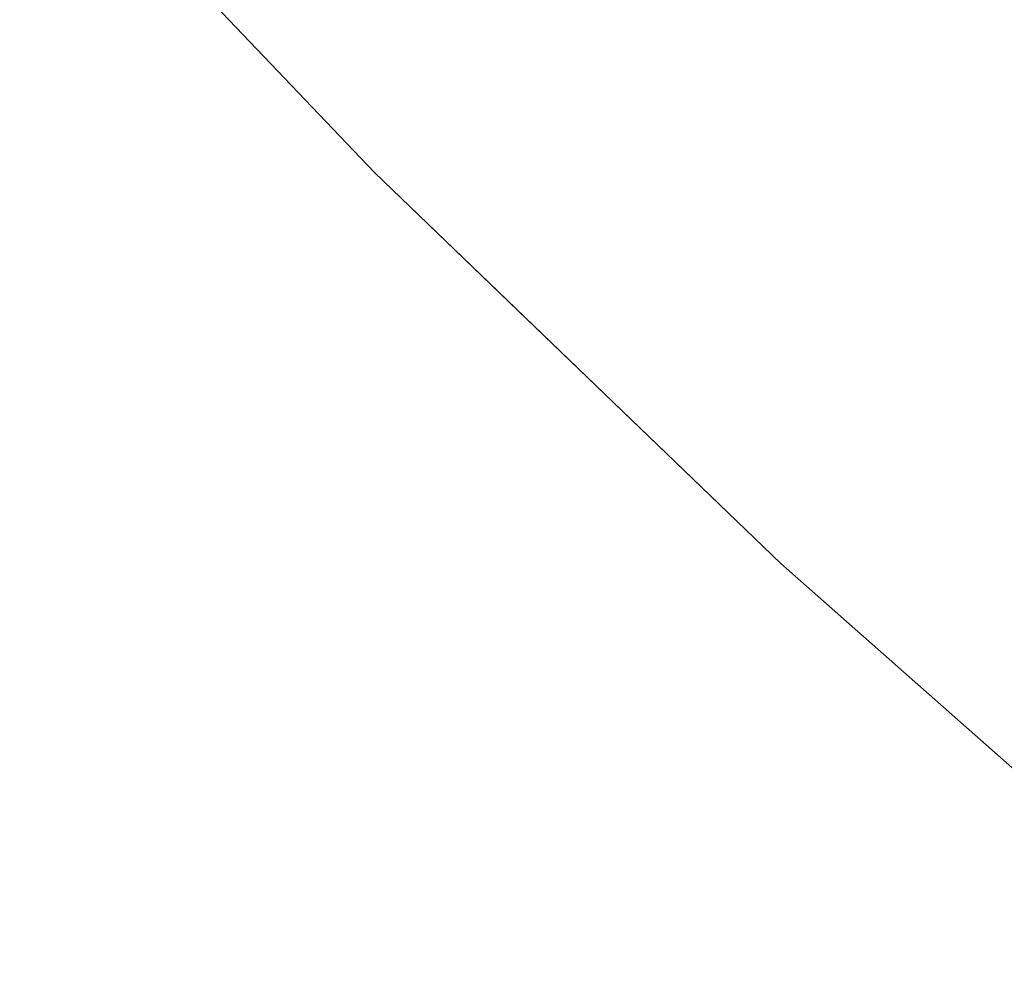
# Model space of a CAD drawing. Header units: centimetres. Extents: x -62 to 63, y 4 to 6.
# Tile 1 of 256: x -62.07064 to -62.06328, y 4.25527 to 4.26242. Entities that reach past the tile are written whole.
import ezdxf

# ---------------------------------------------------------------- set-up
doc = ezdxf.new("R2010")
doc.units = ezdxf.units.CM
doc.header["$LTSCALE"] = 2.54
doc.layers.add('Lucido design-1', color=7, linetype='Continuous')

# ---------------------------------------------------------------- blocks, each defined once
blk = doc.blocks.new('Gruppo-4-1')
at = {"color": 7, "linetype": 'Continuous', "lineweight": 9}
for points, invisible_edges in [([(-62.0706356, 4.2640581, -2276.32217), (-62.0679845, 4.2612746, -2276.32217), (-62.0690723, 4.2624202, -2276.3206076)], 10), ([(-62.0679845, 4.2612746, -2276.92217), (-62.0679845, 4.2612746, -2276.32217), (-62.0706356, 4.2640581, -2276.32217), (-62.0706356, 4.2640581, -2276.92217)], 5), ([(-62.0690723, 4.2624202, -2276.9237324), (-62.0679845, 4.2612746, -2276.92217), (-62.0706356, 4.2640581, -2276.92217)], 9), ([(-62.063202, 4.2634396, -2276.29905), (-62.063953, 4.2633092, -2276.3005536), (-62.0620218, 4.2613577, -2276.3005536), (-62.0612776, 4.261495, -2276.29905)], 15), ([(-62.0612776, 4.261495, -2276.94529), (-62.0620218, 4.2613577, -2276.9437864), (-62.063953, 4.2633092, -2276.9437864), (-62.063202, 4.2634396, -2276.94529)], 15), ([(-62.0627171, 4.2612294, -2276.3020649), (-62.0620218, 4.2613577, -2276.3005536), (-62.063953, 4.2633092, -2276.3005536), (-62.0646547, 4.2631873, -2276.3020649)], 15), ([(-62.0646547, 4.2631873, -2276.9422751), (-62.063953, 4.2633092, -2276.9437864), (-62.0620218, 4.2613577, -2276.9437864), (-62.0627171, 4.2612294, -2276.9422751)], 15), ([(-62.0646547, 4.2631873, -2276.3020649), (-62.0653064, 4.2630741, -2276.3035833), (-62.0633629, 4.2611102, -2276.3035833), (-62.0627171, 4.2612294, -2276.3020649)], 15), ([(-62.0627171, 4.2612294, -2276.9422751), (-62.0633629, 4.2611102, -2276.9407566), (-62.0653064, 4.2630741, -2276.9407566), (-62.0646547, 4.2631873, -2276.9422751)], 15), ([(-62.0639587, 4.2610003, -2276.3051085), (-62.0633629, 4.2611102, -2276.3035833), (-62.0653064, 4.2630741, -2276.3035833), (-62.0659077, 4.2629697, -2276.3051085)], 15), ([(-62.0659077, 4.2629697, -2276.9392315), (-62.0653064, 4.2630741, -2276.9407566), (-62.0633629, 4.2611102, -2276.9407566), (-62.0639587, 4.2610003, -2276.9392315)], 15), ([(-62.0659077, 4.2629697, -2276.3051085), (-62.0664581, 4.2628741, -2276.3066398), (-62.0645042, 4.2608996, -2276.3066398), (-62.0639587, 4.2610003, -2276.3051085)], 15), ([(-62.0639587, 4.2610003, -2276.9392315), (-62.0645042, 4.2608996, -2276.9377002), (-62.0664581, 4.2628741, -2276.9377002), (-62.0659077, 4.2629697, -2276.9392315)], 15), ([(-62.0649989, 4.2608083, -2276.3081767), (-62.0645042, 4.2608996, -2276.3066398), (-62.0664581, 4.2628741, -2276.3066398), (-62.0669574, 4.2627874, -2276.3081767)], 15), ([(-62.0669574, 4.2627874, -2276.9361633), (-62.0664581, 4.2628741, -2276.9377002), (-62.0645042, 4.2608996, -2276.9377002), (-62.0649989, 4.2608083, -2276.9361633)], 15), ([(-62.0669574, 4.2627874, -2276.3081767), (-62.0674051, 4.2627097, -2276.3097186), (-62.0654425, 4.2607265, -2276.3097186), (-62.0649989, 4.2608083, -2276.3081767)], 15), ([(-62.0649989, 4.2608083, -2276.9361633), (-62.0654425, 4.2607265, -2276.9346213), (-62.0674051, 4.2627097, -2276.9346213), (-62.0669574, 4.2627874, -2276.9361633)], 15), ([(-62.0658347, 4.2606541, -2276.3112651), (-62.0654425, 4.2607265, -2276.3097186), (-62.0674051, 4.2627097, -2276.3097186), (-62.0678009, 4.2626409, -2276.3112651)], 15), ([(-62.0678009, 4.2626409, -2276.9330749), (-62.0674051, 4.2627097, -2276.9346213), (-62.0654425, 4.2607265, -2276.9346213), (-62.0658347, 4.2606541, -2276.9330749)], 15), ([(-62.0678009, 4.2626409, -2276.3112651), (-62.0681445, 4.2625813, -2276.3128155), (-62.0661752, 4.2605913, -2276.3128155), (-62.0658347, 4.2606541, -2276.3112651)], 15), ([(-62.0658347, 4.2606541, -2276.9330749), (-62.0661752, 4.2605913, -2276.9315244), (-62.0681445, 4.2625813, -2276.9315244), (-62.0678009, 4.2626409, -2276.9330749)], 15), ([(-62.0684356, 4.2625307, -2276.3143694), (-62.0686742, 4.2624893, -2276.3159261), (-62.0667, 4.2604944, -2276.3159261), (-62.0664637, 4.260538, -2276.3143694)], 15), ([(-62.0664637, 4.260538, -2276.9299706), (-62.0667, 4.2604944, -2276.9284139), (-62.0686742, 4.2624893, -2276.9284139), (-62.0684356, 4.2625307, -2276.9299706)], 15), ([(-62.0664637, 4.260538, -2276.3143694), (-62.0661752, 4.2605913, -2276.3128155), (-62.0681445, 4.2625813, -2276.3128155), (-62.0684356, 4.2625307, -2276.3143694)], 15), ([(-62.0684356, 4.2625307, -2276.9299706), (-62.0681445, 4.2625813, -2276.9315244), (-62.0661752, 4.2605913, -2276.9315244), (-62.0664637, 4.260538, -2276.9299706)], 15), ([(-62.0688598, 4.262457, -2276.317485), (-62.0689926, 4.262434, -2276.3190457), (-62.0670156, 4.2604362, -2276.3190457), (-62.0668841, 4.2604605, -2276.317485)], 15), ([(-62.0668841, 4.2604605, -2276.9268549), (-62.0670156, 4.2604362, -2276.9252942), (-62.0689926, 4.262434, -2276.9252942), (-62.0688598, 4.262457, -2276.9268549)], 15), ([(-62.0668841, 4.2604605, -2276.317485), (-62.0667, 4.2604944, -2276.3159261), (-62.0686742, 4.2624893, -2276.3159261), (-62.0688598, 4.262457, -2276.317485)], 15), ([(-62.0688598, 4.262457, -2276.9268549), (-62.0686742, 4.2624893, -2276.9284139), (-62.0667, 4.2604944, -2276.9284139), (-62.0668841, 4.2604605, -2276.9268549)], 15), ([(-62.0670945, 4.2604216, -2276.3206076), (-62.0670156, 4.2604362, -2276.3190457), (-62.0689926, 4.262434, -2276.3190457), (-62.0690723, 4.2624202, -2276.3206076)], 15), ([(-62.0690723, 4.2624202, -2276.9237324), (-62.0689926, 4.262434, -2276.9252942), (-62.0670156, 4.2604362, -2276.9252942), (-62.0670945, 4.2604216, -2276.9237324)], 15), ([(-62.0670945, 4.2604216, -2276.3206076), (-62.0690723, 4.2624202, -2276.3206076), (-62.0679845, 4.2612746, -2276.32217)], 11), ([(-62.0670945, 4.2604216, -2276.9237324), (-62.0679845, 4.2612746, -2276.92217), (-62.0690723, 4.2624202, -2276.9237324)], 11), ([(-62.0679845, 4.2612746, -2276.32217), (-62.0671078, 4.2604304, -2276.32217), (-62.0670945, 4.2604216, -2276.3206076)], 10), ([(-62.0679845, 4.2612746, -2276.92217), (-62.0649468, 4.2583493, -2276.92217), (-62.0649468, 4.2583493, -2276.32217), (-62.0671078, 4.2604304, -2276.32217)], 10), ([(-62.0671078, 4.2604304, -2276.32217), (-62.0679845, 4.2612746, -2276.32217), (-62.0679845, 4.2612746, -2276.92217)], 10), ([(-62.0649468, 4.2583493, -2276.92217), (-62.0679845, 4.2612746, -2276.92217), (-62.0670945, 4.2604216, -2276.9237324)], 10), ([(-62.0627171, 4.2612294, -2276.3020649), (-62.0633629, 4.2611102, -2276.3035833), (-62.0612895, 4.2591367, -2276.3035833), (-62.06065, 4.2592619, -2276.3020649)], 15), ([(-62.06065, 4.2592619, -2276.9422751), (-62.0612895, 4.2591367, -2276.9407566), (-62.0633629, 4.2611102, -2276.9407566), (-62.0627171, 4.2612294, -2276.9422751)], 15), ([(-62.0618795, 4.2590212, -2276.3051085), (-62.0612895, 4.2591367, -2276.3035833), (-62.0633629, 4.2611102, -2276.3035833), (-62.0639587, 4.2610003, -2276.3051085)], 15), ([(-62.0639587, 4.2610003, -2276.9392315), (-62.0633629, 4.2611102, -2276.9407566), (-62.0612895, 4.2591367, -2276.9407566), (-62.0618795, 4.2590212, -2276.9392315)], 15), ([(-62.0639587, 4.2610003, -2276.3051085), (-62.0645042, 4.2608996, -2276.3066398), (-62.0624196, 4.2589155, -2276.3066398), (-62.0618795, 4.2590212, -2276.3051085)], 15), ([(-62.0618795, 4.2590212, -2276.9392315), (-62.0624196, 4.2589155, -2276.9377002), (-62.0645042, 4.2608996, -2276.9377002), (-62.0639587, 4.2610003, -2276.9392315)], 15), ([(-62.0629095, 4.2588196, -2276.3081767), (-62.0624196, 4.2589155, -2276.3066398), (-62.0645042, 4.2608996, -2276.3066398), (-62.0649989, 4.2608083, -2276.3081767)], 15), ([(-62.0649989, 4.2608083, -2276.9361633), (-62.0645042, 4.2608996, -2276.9377002), (-62.0624196, 4.2589155, -2276.9377002), (-62.0629095, 4.2588196, -2276.9361633)], 15), ([(-62.0649989, 4.2608083, -2276.3081767), (-62.0654425, 4.2607265, -2276.3097186), (-62.0633488, 4.2587336, -2276.3097186), (-62.0629095, 4.2588196, -2276.3081767)], 15), ([(-62.0629095, 4.2588196, -2276.9361633), (-62.0633488, 4.2587336, -2276.9346213), (-62.0654425, 4.2607265, -2276.9346213), (-62.0649989, 4.2608083, -2276.9361633)], 15), ([(-62.0637371, 4.2586576, -2276.3112651), (-62.0633488, 4.2587336, -2276.3097186), (-62.0654425, 4.2607265, -2276.3097186), (-62.0658347, 4.2606541, -2276.3112651)], 15), ([(-62.0658347, 4.2606541, -2276.9330749), (-62.0654425, 4.2607265, -2276.9346213), (-62.0633488, 4.2587336, -2276.9346213), (-62.0637371, 4.2586576, -2276.9330749)], 15), ([(-62.0658347, 4.2606541, -2276.3112651), (-62.0661752, 4.2605913, -2276.3128155), (-62.0640743, 4.2585916, -2276.3128155), (-62.0637371, 4.2586576, -2276.3112651)], 15), ([(-62.0637371, 4.2586576, -2276.9330749), (-62.0640743, 4.2585916, -2276.9315244), (-62.0661752, 4.2605913, -2276.9315244), (-62.0658347, 4.2606541, -2276.9330749)], 15), ([(-62.06436, 4.2585357, -2276.3143694), (-62.0640743, 4.2585916, -2276.3128155), (-62.0661752, 4.2605913, -2276.3128155), (-62.0664637, 4.260538, -2276.3143694)], 15), ([(-62.0664637, 4.260538, -2276.9299706), (-62.0661752, 4.2605913, -2276.9315244), (-62.0640743, 4.2585916, -2276.9315244), (-62.06436, 4.2585357, -2276.9299706)], 15), ([(-62.0647762, 4.2584542, -2276.317485), (-62.064594, 4.2584899, -2276.3159261), (-62.0667, 4.2604944, -2276.3159261), (-62.0668841, 4.2604605, -2276.317485)], 15), ([(-62.0668841, 4.2604605, -2276.9268549), (-62.0667, 4.2604944, -2276.9284139), (-62.064594, 4.2584899, -2276.9284139), (-62.0647762, 4.2584542, -2276.9268549)], 15), ([(-62.0664637, 4.260538, -2276.3143694), (-62.0667, 4.2604944, -2276.3159261), (-62.064594, 4.2584899, -2276.3159261), (-62.06436, 4.2585357, -2276.3143694)], 15), ([(-62.06436, 4.2585357, -2276.9299706), (-62.064594, 4.2584899, -2276.9284139), (-62.0667, 4.2604944, -2276.9284139), (-62.0664637, 4.260538, -2276.9299706)], 15), ([(-62.0670945, 4.2604216, -2276.3206076), (-62.0671078, 4.2604304, -2276.32217), (-62.0649468, 4.2583493, -2276.32217), (-62.0649846, 4.2584134, -2276.3206076)], 13), ([(-62.0649846, 4.2584134, -2276.3206076), (-62.0649065, 4.2584287, -2276.3190457), (-62.0670156, 4.2604362, -2276.3190457), (-62.0670945, 4.2604216, -2276.3206076)], 15), ([(-62.0670945, 4.2604216, -2276.9237324), (-62.0670156, 4.2604362, -2276.9252942), (-62.0649065, 4.2584287, -2276.9252942), (-62.0649846, 4.2584134, -2276.9237324)], 15), ([(-62.0670945, 4.2604216, -2276.9237324), (-62.0649846, 4.2584134, -2276.9237324), (-62.0649468, 4.2583493, -2276.92217)], 11), ([(-62.0668841, 4.2604605, -2276.317485), (-62.0670156, 4.2604362, -2276.3190457), (-62.0649065, 4.2584287, -2276.3190457), (-62.0647762, 4.2584542, -2276.317485)], 15), ([(-62.0647762, 4.2584542, -2276.9268549), (-62.0649065, 4.2584287, -2276.9252942), (-62.0670156, 4.2604362, -2276.9252942), (-62.0668841, 4.2604605, -2276.9268549)], 15), ([(-62.0629095, 4.2588196, -2276.3081767), (-62.0633488, 4.2587336, -2276.3097186), (-62.0611204, 4.2567328, -2276.3097186), (-62.0606857, 4.2568229, -2276.3081767)], 15), ([(-62.0606857, 4.2568229, -2276.9361633), (-62.0611204, 4.2567328, -2276.9346213), (-62.0633488, 4.2587336, -2276.9346213), (-62.0629095, 4.2588196, -2276.9361633)], 15), ([(-62.0615046, 4.2566531, -2276.3112651), (-62.0611204, 4.2567328, -2276.3097186), (-62.0633488, 4.2587336, -2276.3097186), (-62.0637371, 4.2586576, -2276.3112651)], 15), ([(-62.0637371, 4.2586576, -2276.9330749), (-62.0633488, 4.2587336, -2276.9346213), (-62.0611204, 4.2567328, -2276.9346213), (-62.0615046, 4.2566531, -2276.9330749)], 15), ([(-62.0637371, 4.2586576, -2276.3112651), (-62.0640743, 4.2585916, -2276.3128155), (-62.0618382, 4.2565839, -2276.3128155), (-62.0615046, 4.2566531, -2276.3112651)], 15), ([(-62.0615046, 4.2566531, -2276.9330749), (-62.0618382, 4.2565839, -2276.9315244), (-62.0640743, 4.2585916, -2276.9315244), (-62.0637371, 4.2586576, -2276.9330749)], 15), ([(-62.0621209, 4.2565253, -2276.3143694), (-62.0618382, 4.2565839, -2276.3128155), (-62.0640743, 4.2585916, -2276.3128155), (-62.06436, 4.2585357, -2276.3143694)], 15), ([(-62.06436, 4.2585357, -2276.9299706), (-62.0640743, 4.2585916, -2276.9315244), (-62.0618382, 4.2565839, -2276.9315244), (-62.0621209, 4.2565253, -2276.9299706)], 15), ([(-62.0625328, 4.2564399, -2276.317485), (-62.0623525, 4.2564773, -2276.3159261), (-62.064594, 4.2584899, -2276.3159261), (-62.0647762, 4.2584542, -2276.317485)], 15), ([(-62.0647762, 4.2584542, -2276.9268549), (-62.064594, 4.2584899, -2276.9284139), (-62.0623525, 4.2564773, -2276.9284139), (-62.0625328, 4.2564399, -2276.9268549)], 15), ([(-62.06436, 4.2585357, -2276.3143694), (-62.064594, 4.2584899, -2276.3159261), (-62.0623525, 4.2564773, -2276.3159261), (-62.0621209, 4.2565253, -2276.3143694)], 15), ([(-62.0621209, 4.2565253, -2276.9299706), (-62.0623525, 4.2564773, -2276.9284139), (-62.064594, 4.2584899, -2276.9284139), (-62.06436, 4.2585357, -2276.9299706)], 15), ([(-62.062739, 4.2563971, -2276.3206076), (-62.0626617, 4.2564132, -2276.3190457), (-62.0649065, 4.2584287, -2276.3190457), (-62.0649846, 4.2584134, -2276.3206076)], 15), ([(-62.0649846, 4.2584134, -2276.9237324), (-62.0649065, 4.2584287, -2276.9252942), (-62.0626617, 4.2564132, -2276.9252942), (-62.062739, 4.2563971, -2276.9237324)], 15), ([(-62.062739, 4.2563971, -2276.3206076), (-62.0649846, 4.2584134, -2276.3206076), (-62.0649468, 4.2583493, -2276.32217)], 11), ([(-62.0649468, 4.2583493, -2276.92217), (-62.0649846, 4.2584134, -2276.9237324), (-62.062739, 4.2563971, -2276.9237324)], 11), ([(-62.0647762, 4.2584542, -2276.317485), (-62.0649065, 4.2584287, -2276.3190457), (-62.0626617, 4.2564132, -2276.3190457), (-62.0625328, 4.2564399, -2276.317485)], 15), ([(-62.0625328, 4.2564399, -2276.9268549), (-62.0626617, 4.2564132, -2276.9252942), (-62.0649065, 4.2584287, -2276.9252942), (-62.0647762, 4.2584542, -2276.9268549)], 15), ([(-62.0649468, 4.2583493, -2276.32217), (-62.0627493, 4.2564093, -2276.32217), (-62.062739, 4.2563971, -2276.3206076)], 10), ([(-62.0649468, 4.2583493, -2276.92217), (-62.0614589, 4.2552702, -2276.92217), (-62.0614589, 4.2552702, -2276.32217), (-62.0627493, 4.2564093, -2276.32217)], 10), ([(-62.0627493, 4.2564093, -2276.32217), (-62.0649468, 4.2583493, -2276.32217), (-62.0649468, 4.2583493, -2276.92217)], 10), ([(-62.062739, 4.2563971, -2276.9237324), (-62.0614589, 4.2552702, -2276.92217), (-62.0649468, 4.2583493, -2276.92217)], 9)]:
    blk.add_3dface(points, dxfattribs=dict(at, invisible_edges=invisible_edges))
blk = doc.blocks.new('Gruppo-5-1')
at = {"color": 7}
blk.add_blockref('Gruppo-4-1', (0, 0), dxfattribs=at)

msp = doc.modelspace()

# ---------------------------------------------------------------- block references
at = {"layer": 'Lucido design-1', "color": 7}
msp.add_blockref('Gruppo-5-1', (0, 0), dxfattribs=at)

doc.saveas('drawing.dxf')
